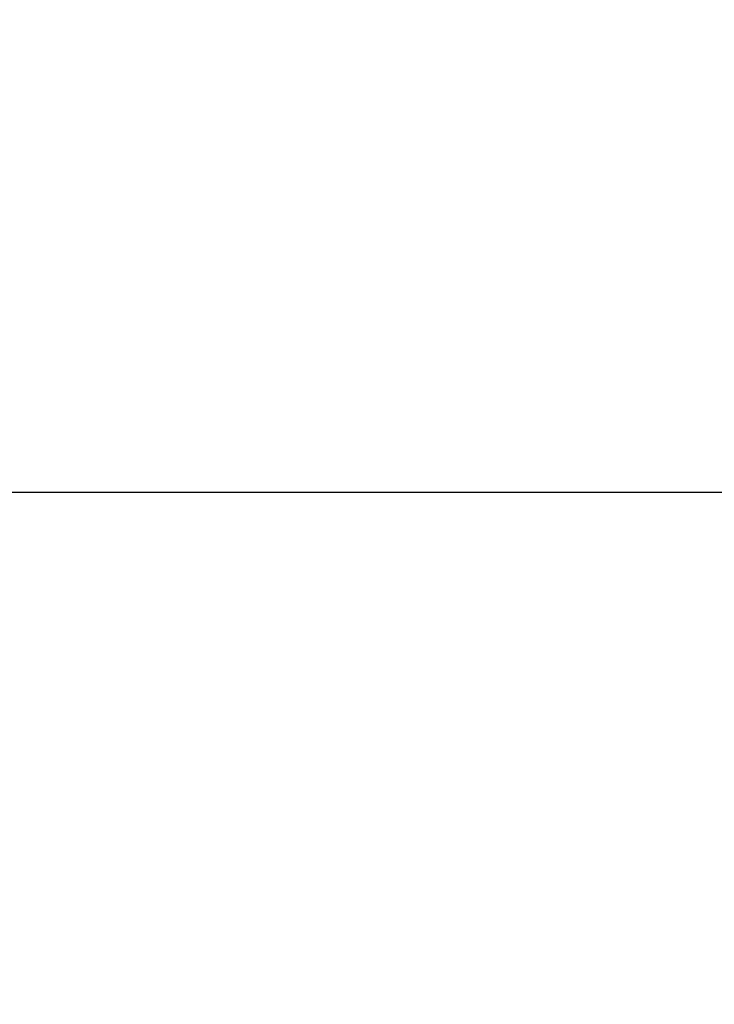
# Model space of a CAD drawing. Header units: centimetres. Extents: x 4745 to 39369, y 17389 to 19524.
# Tile 101 of 188: x 27025 to 27046, y 18133 to 18162. Entities that reach past the tile are written whole.
import ezdxf
from ezdxf import colors
from ezdxf.entities.mleader import LeaderData, LeaderLine
from ezdxf.math import Vec2, Vec3

# ---------------------------------------------------------------- set-up
doc = ezdxf.new("R2010")
doc.units = ezdxf.units.CM
doc.layers.add('IS_Opis', color=250, linetype='Continuous', lineweight=9)
doc.styles.add('styl1', font='ARIALN.TTF')

msp = doc.modelspace()

# ---------------------------------------------------------------- leaders
at = {"layer": 'IS_Opis'}
ml = msp.add_multileader_mtext('Standard', dxfattribs=at)
ml.set_content('\\A1;Neutralizator kondensatu dla kotłów o mocy Q=60kW np. Neutrakon typ 02/50  lub rówoważny', color=256, style='styl1')
ml.set_leader_properties()
ml.build(insert=Vec2(0, 0))
ml.multileader.update_dxf_attribs({"dogleg_length": 5, "arrow_head_size": 7.5})
ctx = ml.context
ctx.base_point, ctx.char_height, ctx.arrow_head_size, ctx.landing_gap_size, ctx.plane_origin = Vec3(26668.376, 18147.754), 12, 7.5, 5, Vec3(27017.636, 17666.107)
ctx.text_align_type = 2
notes = []
notes.append((ctx, [(0, (1, 1, 0), (26901.797, 18147.754), (-1, 0), 6.774, [(0, [(27055.69, 18147.754)], 0, [])])]))
ctx.mtext.insert, ctx.mtext.width, ctx.mtext.defined_height, ctx.mtext.alignment, ctx.mtext.flow_direction = Vec3(26890.022, 18155.518), 226.06403, 76.915, 3, 5
ctx.mtext.has_bg_fill, ctx.mtext.bg_color, ctx.mtext.bg_scale_factor, ctx.mtext.bg_transparency, ctx.mtext.use_window_bg_color = 1, -1027028792, 1.5, 0, 1
for ctx, leaders in notes:
    for number, flags, end, landing, length, lines in leaders:
        leader = LeaderData()
        leader.index, (leader.has_last_leader_line, leader.has_dogleg_vector, leader.attachment_direction) = number, flags
        leader.last_leader_point, leader.dogleg_vector, leader.dogleg_length = Vec3(end), Vec3(landing), length
        for number, points, colour, breaks in lines:
            line = LeaderLine()
            line.index, line.vertices, line.color, line.breaks = number, Vec3.list(points), colors.encode_raw_color(colour), breaks
            leader.lines.append(line)
        ctx.leaders.append(leader)

doc.saveas('drawing.dxf')
